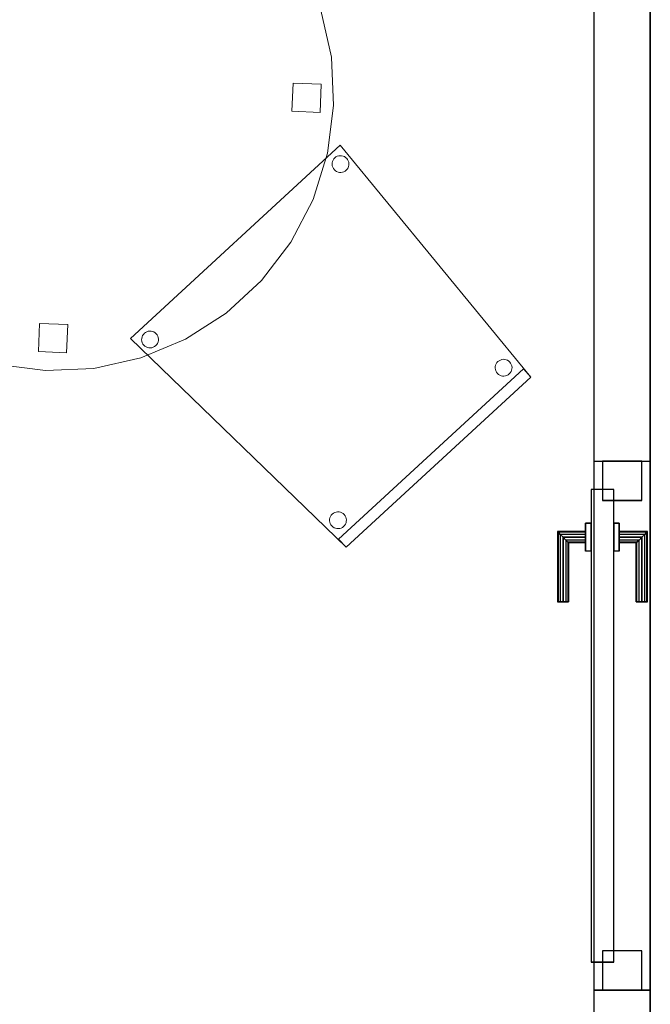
# Model space of a CAD drawing. Header units: metres. Extents: x 397.7 to 427.5, y 12.7 to 28.4.
# Tile 14 of 72: x 403.3 to 404.4, y 19.9 to 21.6. Entities that reach past the tile are written whole.
import ezdxf

# ---------------------------------------------------------------- set-up
doc = ezdxf.new("R2010")
doc.units = ezdxf.units.M
doc.layers.add('01_CARPINTERIA', color=5, linetype='Continuous', lineweight=25, true_color=0x0000ff)
for name, color, linetype, lineweight in [('02_MOBILIARIO', 7, 'Continuous', 18), ('A-DETL-____-MBND', 7, 'Continuous', 18), ('A-GENM-____-OTLN', 7, 'Continuous', 18), ('A-WALL-____-MCUT', 7, 'Continuous', 25), ('A-WALL-____-OTLN', 7, 'Continuous', 25)]:
    doc.layers.add(name, color=color, linetype=linetype, lineweight=lineweight)

# ---------------------------------------------------------------- blocks, each defined once
blk = doc.blocks.new('Family - Cadira confident_P3-156165-06_CLI_AIGUA_P3')
at = {"layer": 'A-DETL-____-MBND', "color": 253, "true_color": 0xaaaaaa}
for p, q in [((0, 0.3713), (0.3725, 0.7146)), ((0.3725, 0.7146), (0, 0.3713)), ((0.3725, 0.7146), (0.7113, 0.3026)), ((0.7113, 0.3026), (0.3725, 0.7146)), ((0.3582, 0.6803), (0.3583, 0.6829)), ((0.3583, 0.6829), (0.3582, 0.6803)), ((0.3583, 0.6829), (0.3588, 0.6855)), ((0.3588, 0.6855), (0.3583, 0.6829)), ((0.3588, 0.6855), (0.3598, 0.6879)), ((0.3598, 0.6879), (0.3588, 0.6855)), ((0.3598, 0.6879), (0.3612, 0.6901)), ((0.3612, 0.6901), (0.3598, 0.6879)), ((0.3612, 0.6901), (0.363, 0.692)), ((0.363, 0.692), (0.3612, 0.6901)), ((0.363, 0.692), (0.365, 0.6936)), ((0.365, 0.6936), (0.363, 0.692)), ((0.365, 0.6936), (0.3673, 0.6948)), ((0.3673, 0.6948), (0.365, 0.6936)), ((0.3673, 0.6948), (0.3698, 0.6956)), ((0.3698, 0.6956), (0.3673, 0.6948)), ((0.3698, 0.6956), (0.3724, 0.6959)), ((0.3724, 0.6959), (0.3698, 0.6956)), ((0.3724, 0.6959), (0.375, 0.6958)), ((0.375, 0.6958), (0.3724, 0.6959)), ((0.375, 0.6958), (0.3776, 0.6953)), ((0.3776, 0.6953), (0.375, 0.6958)), ((0.3776, 0.6953), (0.38, 0.6943)), ((0.38, 0.6943), (0.3776, 0.6953)), ((0.38, 0.6943), (0.3822, 0.6929)), ((0.3822, 0.6929), (0.38, 0.6943)), ((0.3822, 0.6929), (0.3841, 0.6911)), ((0.3841, 0.6911), (0.3822, 0.6929)), ((0.3841, 0.6911), (0.3857, 0.6891)), ((0.3857, 0.6891), (0.3841, 0.6911)), ((0.3857, 0.6891), (0.3869, 0.6868)), ((0.3869, 0.6868), (0.3857, 0.6891)), ((0.3869, 0.6868), (0.3877, 0.6843)), ((0.3877, 0.6843), (0.3869, 0.6868)), ((0.3877, 0.6843), (0.388, 0.6817)), ((0.388, 0.6817), (0.3877, 0.6843)), ((0.3585, 0.6778), (0.3582, 0.6803)), ((0.3582, 0.6803), (0.3585, 0.6778)), ((0.3593, 0.6753), (0.3585, 0.6778)), ((0.3585, 0.6778), (0.3593, 0.6753)), ((0.3605, 0.673), (0.3593, 0.6753)), ((0.3593, 0.6753), (0.3605, 0.673)), ((0.3621, 0.6709), (0.3605, 0.673)), ((0.3605, 0.673), (0.3621, 0.6709)), ((0.364, 0.6691), (0.3621, 0.6709)), ((0.3621, 0.6709), (0.364, 0.6691)), ((0.3662, 0.6678), (0.364, 0.6691)), ((0.364, 0.6691), (0.3662, 0.6678)), ((0.3686, 0.6668), (0.3662, 0.6678)), ((0.3662, 0.6678), (0.3686, 0.6668)), ((0.3712, 0.6662), (0.3686, 0.6668)), ((0.3686, 0.6668), (0.3712, 0.6662)), ((0.3738, 0.6661), (0.3712, 0.6662)), ((0.3712, 0.6662), (0.3738, 0.6661)), ((0.3764, 0.6664), (0.3738, 0.6661)), ((0.3738, 0.6661), (0.3764, 0.6664)), ((0.3788, 0.6672), (0.3764, 0.6664)), ((0.3764, 0.6664), (0.3788, 0.6672)), ((0.3811, 0.6684), (0.3788, 0.6672)), ((0.3788, 0.6672), (0.3811, 0.6684)), ((0.3832, 0.67), (0.3811, 0.6684)), ((0.3811, 0.6684), (0.3832, 0.67)), ((0.385, 0.672), (0.3832, 0.67)), ((0.3832, 0.67), (0.385, 0.672)), ((0.3864, 0.6742), (0.385, 0.672)), ((0.385, 0.672), (0.3864, 0.6742)), ((0.3873, 0.6766), (0.3864, 0.6742)), ((0.3864, 0.6742), (0.3873, 0.6766)), ((0.3879, 0.6791), (0.3873, 0.6766)), ((0.3873, 0.6766), (0.3879, 0.6791)), ((0.388, 0.6817), (0.3879, 0.6791)), ((0.3879, 0.6791), (0.388, 0.6817)), ((0.383, 0), (0, 0.3713)), ((0, 0.3713), (0.383, 0)), ((0.0199, 0.3686), (0.02, 0.3712)), ((0.02, 0.3712), (0.0199, 0.3686)), ((0.0202, 0.366), (0.0199, 0.3686)), ((0.0199, 0.3686), (0.0202, 0.366)), ((0.02, 0.3712), (0.0206, 0.3738)), ((0.0206, 0.3738), (0.02, 0.3712)), ((0.0206, 0.3738), (0.0216, 0.3762)), ((0.0216, 0.3762), (0.0206, 0.3738)), ((0.0216, 0.3762), (0.023, 0.3784)), ((0.023, 0.3784), (0.0216, 0.3762)), ((0.023, 0.3784), (0.0247, 0.3803)), ((0.0247, 0.3803), (0.023, 0.3784)), ((0.0247, 0.3803), (0.0268, 0.3819)), ((0.0268, 0.3819), (0.0247, 0.3803)), ((0.0268, 0.3819), (0.0291, 0.3831)), ((0.0291, 0.3831), (0.0268, 0.3819)), ((0.0291, 0.3831), (0.0316, 0.3839)), ((0.0316, 0.3839), (0.0291, 0.3831)), ((0.0316, 0.3839), (0.0341, 0.3842)), ((0.0341, 0.3842), (0.0316, 0.3839)), ((0.0341, 0.3842), (0.0367, 0.3841)), ((0.0367, 0.3841), (0.0341, 0.3842)), ((0.0367, 0.3841), (0.0393, 0.3836)), ((0.0393, 0.3836), (0.0367, 0.3841)), ((0.0393, 0.3836), (0.0417, 0.3826)), ((0.0417, 0.3826), (0.0393, 0.3836)), ((0.0417, 0.3826), (0.0439, 0.3812)), ((0.0439, 0.3812), (0.0417, 0.3826)), ((0.0439, 0.3812), (0.0458, 0.3794)), ((0.0458, 0.3794), (0.0439, 0.3812)), ((0.0458, 0.3794), (0.0474, 0.3773)), ((0.0474, 0.3773), (0.0458, 0.3794)), ((0.0474, 0.3773), (0.0486, 0.375)), ((0.0486, 0.375), (0.0474, 0.3773)), ((0.0486, 0.375), (0.0494, 0.3726)), ((0.0494, 0.3726), (0.0486, 0.375)), ((0.0494, 0.3726), (0.0497, 0.37)), ((0.0497, 0.37), (0.0494, 0.3726)), ((0.0497, 0.37), (0.0496, 0.3674)), ((0.0496, 0.3674), (0.0497, 0.37)), ((0.021, 0.3635), (0.0202, 0.366)), ((0.0202, 0.366), (0.021, 0.3635)), ((0.0222, 0.3612), (0.021, 0.3635)), ((0.021, 0.3635), (0.0222, 0.3612)), ((0.0238, 0.3592), (0.0222, 0.3612)), ((0.0222, 0.3612), (0.0238, 0.3592)), ((0.0258, 0.3574), (0.0238, 0.3592)), ((0.0238, 0.3592), (0.0258, 0.3574)), ((0.028, 0.356), (0.0258, 0.3574)), ((0.0258, 0.3574), (0.028, 0.356)), ((0.0304, 0.355), (0.028, 0.356)), ((0.028, 0.356), (0.0304, 0.355)), ((0.0329, 0.3545), (0.0304, 0.355)), ((0.0304, 0.355), (0.0329, 0.3545)), ((0.0355, 0.3544), (0.0329, 0.3545)), ((0.0329, 0.3545), (0.0355, 0.3544)), ((0.0381, 0.3547), (0.0355, 0.3544)), ((0.0355, 0.3544), (0.0381, 0.3547)), ((0.0406, 0.3555), (0.0381, 0.3547)), ((0.0381, 0.3547), (0.0406, 0.3555)), ((0.0429, 0.3567), (0.0406, 0.3555)), ((0.0406, 0.3555), (0.0429, 0.3567)), ((0.0449, 0.3583), (0.0429, 0.3567)), ((0.0429, 0.3567), (0.0449, 0.3583)), ((0.0467, 0.3602), (0.0449, 0.3583)), ((0.0449, 0.3583), (0.0467, 0.3602)), ((0.0481, 0.3624), (0.0467, 0.3602)), ((0.0467, 0.3602), (0.0481, 0.3624)), ((0.0491, 0.3648), (0.0481, 0.3624)), ((0.0481, 0.3624), (0.0491, 0.3648)), ((0.0496, 0.3674), (0.0491, 0.3648)), ((0.0491, 0.3648), (0.0496, 0.3674)), ((0.6546, 0.3316), (0.6569, 0.3328)), ((0.6569, 0.3328), (0.6546, 0.3316)), ((0.6569, 0.3328), (0.6594, 0.3336)), ((0.6594, 0.3336), (0.6569, 0.3328)), ((0.6594, 0.3336), (0.662, 0.334)), ((0.662, 0.334), (0.6594, 0.3336)), ((0.662, 0.334), (0.6646, 0.3339)), ((0.6646, 0.3339), (0.662, 0.334)), ((0.6646, 0.3339), (0.6671, 0.3333)), ((0.6671, 0.3333), (0.6646, 0.3339)), ((0.6671, 0.3333), (0.6695, 0.3323)), ((0.6695, 0.3323), (0.6671, 0.3333)), ((0.3694, 0.0147), (0.6978, 0.3173)), ((0.6978, 0.3173), (0.3694, 0.0147)), ((0.6477, 0.3184), (0.6478, 0.321)), ((0.6478, 0.321), (0.6477, 0.3184)), ((0.6481, 0.3158), (0.6477, 0.3184)), ((0.6477, 0.3184), (0.6481, 0.3158)), ((0.6478, 0.321), (0.6484, 0.3235)), ((0.6484, 0.3235), (0.6478, 0.321)), ((0.6489, 0.3133), (0.6481, 0.3158)), ((0.6481, 0.3158), (0.6489, 0.3133)), ((0.6484, 0.3235), (0.6494, 0.3259)), ((0.6494, 0.3259), (0.6484, 0.3235)), ((0.6494, 0.3259), (0.6508, 0.3281)), ((0.6508, 0.3281), (0.6494, 0.3259)), ((0.6508, 0.3281), (0.6525, 0.33)), ((0.6525, 0.33), (0.6508, 0.3281)), ((0.6525, 0.33), (0.6546, 0.3316)), ((0.6546, 0.3316), (0.6525, 0.33)), ((0.6695, 0.3323), (0.6717, 0.3309)), ((0.6717, 0.3309), (0.6695, 0.3323)), ((0.6717, 0.3309), (0.6736, 0.3292)), ((0.6736, 0.3292), (0.6717, 0.3309)), ((0.6736, 0.3292), (0.6752, 0.3271)), ((0.6752, 0.3271), (0.6736, 0.3292)), ((0.6752, 0.3271), (0.6764, 0.3248)), ((0.6764, 0.3248), (0.6752, 0.3271)), ((0.6764, 0.3248), (0.6772, 0.3223)), ((0.6772, 0.3223), (0.6764, 0.3248)), ((0.6775, 0.3171), (0.6769, 0.3146)), ((0.6769, 0.3146), (0.6775, 0.3171)), ((0.6772, 0.3223), (0.6776, 0.3197)), ((0.6776, 0.3197), (0.6772, 0.3223)), ((0.6776, 0.3197), (0.6775, 0.3171)), ((0.6775, 0.3171), (0.6776, 0.3197)), ((0.6978, 0.3173), (0.7113, 0.3026)), ((0.7113, 0.3026), (0.6978, 0.3173)), ((0.7113, 0.3026), (0.383, 0)), ((0.383, 0), (0.7113, 0.3026)), ((0.7113, 0.3026), (0.383, 0)), ((0.383, 0), (0.7113, 0.3026)), ((0.6501, 0.311), (0.6489, 0.3133)), ((0.6489, 0.3133), (0.6501, 0.311)), ((0.6517, 0.3089), (0.6501, 0.311)), ((0.6501, 0.311), (0.6517, 0.3089)), ((0.6536, 0.3072), (0.6517, 0.3089)), ((0.6517, 0.3089), (0.6536, 0.3072)), ((0.6558, 0.3058), (0.6536, 0.3072)), ((0.6536, 0.3072), (0.6558, 0.3058)), ((0.6582, 0.3048), (0.6558, 0.3058)), ((0.6558, 0.3058), (0.6582, 0.3048)), ((0.6607, 0.3042), (0.6582, 0.3048)), ((0.6582, 0.3048), (0.6607, 0.3042)), ((0.6633, 0.3041), (0.6607, 0.3042)), ((0.6607, 0.3042), (0.6633, 0.3041)), ((0.6659, 0.3045), (0.6633, 0.3041)), ((0.6633, 0.3041), (0.6659, 0.3045)), ((0.6684, 0.3053), (0.6659, 0.3045)), ((0.6659, 0.3045), (0.6684, 0.3053)), ((0.6707, 0.3065), (0.6684, 0.3053)), ((0.6684, 0.3053), (0.6707, 0.3065)), ((0.6728, 0.3081), (0.6707, 0.3065)), ((0.6707, 0.3065), (0.6728, 0.3081)), ((0.6745, 0.31), (0.6728, 0.3081)), ((0.6728, 0.3081), (0.6745, 0.31)), ((0.6759, 0.3122), (0.6745, 0.31)), ((0.6745, 0.31), (0.6759, 0.3122)), ((0.6769, 0.3146), (0.6759, 0.3122)), ((0.6759, 0.3122), (0.6769, 0.3146)), ((0.3542, 0.0524), (0.3552, 0.0549)), ((0.3552, 0.0549), (0.3542, 0.0524)), ((0.3552, 0.0549), (0.3566, 0.0571)), ((0.3566, 0.0571), (0.3552, 0.0549)), ((0.3566, 0.0571), (0.3584, 0.059)), ((0.3584, 0.059), (0.3566, 0.0571)), ((0.3584, 0.059), (0.3605, 0.0606)), ((0.3605, 0.0606), (0.3584, 0.059)), ((0.3605, 0.0606), (0.3628, 0.0618)), ((0.3628, 0.0618), (0.3605, 0.0606)), ((0.3628, 0.0618), (0.3652, 0.0626)), ((0.3652, 0.0626), (0.3628, 0.0618)), ((0.3652, 0.0626), (0.3678, 0.0629)), ((0.3678, 0.0629), (0.3652, 0.0626)), ((0.3678, 0.0629), (0.3704, 0.0628)), ((0.3704, 0.0628), (0.3678, 0.0629)), ((0.3704, 0.0628), (0.373, 0.0622)), ((0.373, 0.0622), (0.3704, 0.0628)), ((0.373, 0.0622), (0.3754, 0.0612)), ((0.3754, 0.0612), (0.373, 0.0622)), ((0.3754, 0.0612), (0.3776, 0.0599)), ((0.3776, 0.0599), (0.3754, 0.0612)), ((0.3776, 0.0599), (0.3795, 0.0581)), ((0.3795, 0.0581), (0.3776, 0.0599)), ((0.3795, 0.0581), (0.3811, 0.056)), ((0.3811, 0.056), (0.3795, 0.0581)), ((0.3811, 0.056), (0.3823, 0.0537)), ((0.3823, 0.0537), (0.3811, 0.056)), ((0.3823, 0.0537), (0.3831, 0.0512)), ((0.3831, 0.0512), (0.3823, 0.0537)), ((0.3536, 0.0473), (0.3537, 0.0499)), ((0.3537, 0.0499), (0.3536, 0.0473)), ((0.3539, 0.0447), (0.3536, 0.0473)), ((0.3536, 0.0473), (0.3539, 0.0447)), ((0.3537, 0.0499), (0.3542, 0.0524)), ((0.3542, 0.0524), (0.3537, 0.0499)), ((0.3547, 0.0422), (0.3539, 0.0447)), ((0.3539, 0.0447), (0.3547, 0.0422)), ((0.3559, 0.0399), (0.3547, 0.0422)), ((0.3547, 0.0422), (0.3559, 0.0399)), ((0.3575, 0.0379), (0.3559, 0.0399)), ((0.3559, 0.0399), (0.3575, 0.0379)), ((0.3594, 0.0361), (0.3575, 0.0379)), ((0.3575, 0.0379), (0.3594, 0.0361)), ((0.3616, 0.0347), (0.3594, 0.0361)), ((0.3594, 0.0361), (0.3616, 0.0347)), ((0.3766, 0.0354), (0.3743, 0.0342)), ((0.3743, 0.0342), (0.3766, 0.0354)), ((0.3786, 0.037), (0.3766, 0.0354)), ((0.3766, 0.0354), (0.3786, 0.037)), ((0.3804, 0.0389), (0.3786, 0.037)), ((0.3786, 0.037), (0.3804, 0.0389)), ((0.3818, 0.0411), (0.3804, 0.0389)), ((0.3804, 0.0389), (0.3818, 0.0411)), ((0.3828, 0.0435), (0.3818, 0.0411)), ((0.3818, 0.0411), (0.3828, 0.0435)), ((0.3833, 0.0461), (0.3828, 0.0435)), ((0.3828, 0.0435), (0.3833, 0.0461)), ((0.3831, 0.0512), (0.3834, 0.0487)), ((0.3834, 0.0487), (0.3831, 0.0512)), ((0.3834, 0.0487), (0.3833, 0.0461)), ((0.3833, 0.0461), (0.3834, 0.0487)), ((0.364, 0.0337), (0.3616, 0.0347)), ((0.3616, 0.0347), (0.364, 0.0337)), ((0.3666, 0.0332), (0.364, 0.0337)), ((0.364, 0.0337), (0.3666, 0.0332)), ((0.3692, 0.0331), (0.3666, 0.0332)), ((0.3666, 0.0332), (0.3692, 0.0331)), ((0.3718, 0.0334), (0.3692, 0.0331)), ((0.3692, 0.0331), (0.3718, 0.0334)), ((0.3743, 0.0342), (0.3718, 0.0334)), ((0.3718, 0.0334), (0.3743, 0.0342)), ((0.383, 0), (0.3694, 0.0147)), ((0.3694, 0.0147), (0.383, 0))]:
    blk.add_line(p, q, dxfattribs=at)
blk = doc.blocks.new('Family - Mampara P3-156372-06_CLI_AIGUA_P3')
at = {"layer": 'A-WALL-____-MCUT', "color": 253, "true_color": 0xaaaaaa}
for p, q in [((2.5885, 0.1), (0.8932, 0.1)), ((2.5885, 0), (2.5885, 0.1)), ((3.7285, 0.1), (3.5285, 0.1)), ((3.5285, 0.1), (3.5285, 0)), ((0.8932, 0), (2.5885, 0)), ((3.5285, 0), (3.7285, 0))]:
    blk.add_line(p, q, dxfattribs=at)
at = {"layer": 'A-WALL-____-OTLN', "color": 253, "true_color": 0xaaaaaa}
for p, q in [((0.8932, 0.1), (6.1554, 0.1)), ((2.5885, 0), (2.5885, 0.1)), ((3.5285, 0.1), (2.5885, 0.1)), ((3.5285, 0), (3.5285, 0.1)), ((0.8932, 0), (6.1554, 0)), ((2.5885, 0), (3.5285, 0))]:
    blk.add_line(p, q, dxfattribs=at)
at = {"layer": 'A-WALL-____-OTLN', "color": 253, "lineweight": 18, "true_color": 0xaaaaaa}
blk.add_line((0, 0), (6.1554, 0), dxfattribs=at)
blk = doc.blocks.new('Family - Vano porta P3-156374-06_CLI_AIGUA_P3')
at = {"layer": 'A-GENM-____-OTLN', "color": 253, "true_color": 0xaaaaaa}
for p, q in [((404.417, 20.8332), (404.317, 20.8332)), ((404.317, 20.8332), (404.317, 19.8932)), ((404.417, 20.8332), (404.317, 20.8332)), ((404.317, 19.8932), (404.317, 20.8332)), ((404.417, 19.8932), (404.417, 20.8332)), ((404.417, 20.8332), (404.417, 19.8932)), ((404.317, 19.8932), (404.417, 19.8932)), ((404.417, 19.8932), (404.317, 19.8932))]:
    blk.add_line(p, q, dxfattribs=at)
blk = doc.blocks.new('Family - LONDR55-XX_ZZ-ARQ-CAA-M3D-Londres55-156763-06_CLI_AIGUA_P3')
at = {"layer": '01_CARPINTERIA', "color": 161, "true_color": 0xaaaaff}
for p, q in [((0.69, 0.1487), (0.69, 0.15)), ((0.69, 0.15), (0.69, 0.1487)), ((0.815, 0.15), (0.69, 0.15)), ((0.69, 0.145), (0.69, 0.1487)), ((0.69, 0.1487), (0.69, 0.145)), ((0.8137, 0.1487), (0.69, 0.1487)), ((0.8137, 0.1487), (0.69, 0.1487)), ((0.69, 0.14), (0.69, 0.145)), ((0.69, 0.145), (0.69, 0.14)), ((0.81, 0.145), (0.69, 0.145)), ((0.81, 0.145), (0.69, 0.145)), ((0.69, 0.135), (0.69, 0.14)), ((0.69, 0.14), (0.69, 0.135)), ((0.69, 0.14), (0.805, 0.14)), ((0.805, 0.14), (0.69, 0.14)), ((0.8, 0.135), (0.805, 0.14)), ((0.805, 0.14), (0.8, 0.135)), ((0.81, 0.145), (0.805, 0.14)), ((0.805, 0.14), (0.81, 0.145)), ((0.805, 0.14), (0.805, 0.1)), ((0.805, 0.1), (0.805, 0.14)), ((0.8137, 0.1487), (0.81, 0.145)), ((0.81, 0.145), (0.8137, 0.1487)), ((0.81, 0.1), (0.81, 0.145)), ((0.81, 0.1), (0.81, 0.145)), ((0.815, 0.15), (0.8137, 0.1487)), ((0.8137, 0.1487), (0.815, 0.15)), ((0.8137, 0.1), (0.8137, 0.1487)), ((0.8137, 0.1), (0.8137, 0.1487)), ((0.815, 0.1), (0.815, 0.15)), ((0.69, 0.135), (0.69, 0.1313)), ((0.69, 0.1313), (0.69, 0.135)), ((0.8, 0.135), (0.69, 0.135)), ((0.8, 0.135), (0.69, 0.135)), ((0.69, 0.1313), (0.69, 0.13)), ((0.69, 0.13), (0.69, 0.1313)), ((0.7963, 0.1313), (0.69, 0.1313)), ((0.7963, 0.1313), (0.69, 0.1313)), ((0.795, 0.13), (0.69, 0.13)), ((0.795, 0.13), (0.7963, 0.1313)), ((0.7963, 0.1313), (0.795, 0.13)), ((0.795, 0.1), (0.795, 0.13)), ((0.7963, 0.1313), (0.8, 0.135)), ((0.8, 0.135), (0.7963, 0.1313)), ((0.7963, 0.1), (0.7963, 0.1313)), ((0.7963, 0.1), (0.7963, 0.1313)), ((0.8, 0.1), (0.8, 0.135)), ((0.8, 0.1), (0.8, 0.135)), ((0.89, 0.09), (0.05, 0.09)), ((0.05, 0.09), (0.05, 0.05)), ((0.89, 0.09), (0.05, 0.09)), ((0.05, 0.05), (0.05, 0.09)), ((0.83, 0.1), (0.78, 0.1)), ((0.78, 0.1), (0.83, 0.1)), ((0.78, 0.09), (0.78, 0.1)), ((0.78, 0.09), (0.78, 0.1)), ((0.83, 0.09), (0.78, 0.09)), ((0.78, 0.09), (0.83, 0.09)), ((0.7963, 0.1), (0.795, 0.1)), ((0.795, 0.1), (0.7963, 0.1)), ((0.8, 0.1), (0.7963, 0.1)), ((0.7963, 0.1), (0.8, 0.1)), ((0.805, 0.1), (0.8, 0.1)), ((0.8, 0.1), (0.805, 0.1)), ((0.81, 0.1), (0.805, 0.1)), ((0.805, 0.1), (0.81, 0.1)), ((0.81, 0.1), (0.8137, 0.1)), ((0.8137, 0.1), (0.81, 0.1)), ((0.8137, 0.1), (0.815, 0.1)), ((0.815, 0.1), (0.8137, 0.1)), ((0.83, 0.09), (0.83, 0.1)), ((0.83, 0.1), (0.83, 0.09)), ((0.89, 0.05), (0.89, 0.09)), ((0.89, 0.05), (0.89, 0.09)), ((0.07, 0.07), (0, 0.07)), ((0, 0.07), (0, 0)), ((0.07, 0.07), (0, 0.07)), ((0, 0), (0, 0.07)), ((0.07, 0), (0.07, 0.07)), ((0.07, 0), (0.07, 0.07)), ((0.94, 0.07), (0.87, 0.07)), ((0.87, 0.07), (0.87, 0)), ((0.94, 0.07), (0.87, 0.07)), ((0.87, 0), (0.87, 0.07)), ((0.94, 0), (0.94, 0.07)), ((0.94, 0), (0.94, 0.07)), ((0.05, 0.05), (0.89, 0.05)), ((0.05, 0.05), (0.89, 0.05)), ((0.78, 0.05), (0.83, 0.05)), ((0.83, 0.05), (0.78, 0.05)), ((0.78, 0.04), (0.78, 0.05)), ((0.78, 0.04), (0.78, 0.05)), ((0.78, 0.04), (0.83, 0.04)), ((0.83, 0.04), (0.78, 0.04)), ((0.7963, 0.04), (0.795, 0.04)), ((0.795, 0.04), (0.7963, 0.04)), ((0.795, 0.01), (0.795, 0.04)), ((0.8, 0.04), (0.7963, 0.04)), ((0.7963, 0.04), (0.8, 0.04)), ((0.7963, 0.0087), (0.7963, 0.04)), ((0.7963, 0.0087), (0.7963, 0.04)), ((0.8, 0.04), (0.805, 0.04)), ((0.805, 0.04), (0.8, 0.04)), ((0.8, 0.005), (0.8, 0.04)), ((0.8, 0.005), (0.8, 0.04)), ((0.805, 0.04), (0.81, 0.04)), ((0.81, 0.04), (0.805, 0.04)), ((0.805, 0.04), (0.805, 0)), ((0.805, 0), (0.805, 0.04)), ((0.81, 0.04), (0.8137, 0.04)), ((0.8137, 0.04), (0.81, 0.04)), ((0.81, -0.005), (0.81, 0.04)), ((0.81, -0.005), (0.81, 0.04)), ((0.8137, 0.04), (0.815, 0.04)), ((0.815, 0.04), (0.8137, 0.04)), ((0.8137, -0.0087), (0.8137, 0.04)), ((0.8137, -0.0087), (0.8137, 0.04)), ((0.815, -0.01), (0.815, 0.04)), ((0.83, 0.04), (0.83, 0.05)), ((0.83, 0.05), (0.83, 0.04)), ((0, 0), (0.07, 0)), ((0, 0), (0.07, 0)), ((0.69, 0.0087), (0.69, 0.01)), ((0.69, 0.01), (0.69, 0.0087)), ((0.69, 0.01), (0.795, 0.01)), ((0.69, 0.005), (0.69, 0.0087)), ((0.69, 0.0087), (0.69, 0.005)), ((0.69, 0.0087), (0.7963, 0.0087)), ((0.69, 0.0087), (0.7963, 0.0087)), ((0.69, 0), (0.69, 0.005)), ((0.69, 0.005), (0.69, 0)), ((0.69, 0.005), (0.8, 0.005)), ((0.69, 0.005), (0.8, 0.005)), ((0.69, -0.005), (0.69, 0)), ((0.69, 0), (0.69, -0.005)), ((0.805, 0), (0.69, 0)), ((0.69, 0), (0.805, 0)), ((0.7963, 0.0087), (0.795, 0.01)), ((0.795, 0.01), (0.7963, 0.0087)), ((0.8, 0.005), (0.7963, 0.0087)), ((0.7963, 0.0087), (0.8, 0.005)), ((0.805, 0), (0.8, 0.005)), ((0.8, 0.005), (0.805, 0)), ((0.81, -0.005), (0.805, 0)), ((0.87, 0), (0.94, 0)), ((0.87, 0), (0.94, 0)), ((0.69, -0.005), (0.69, -0.0087)), ((0.69, -0.0087), (0.69, -0.005)), ((0.69, -0.005), (0.81, -0.005)), ((0.69, -0.005), (0.81, -0.005)), ((0.69, -0.0087), (0.69, -0.01)), ((0.69, -0.01), (0.69, -0.0087)), ((0.69, -0.0087), (0.8137, -0.0087)), ((0.69, -0.0087), (0.8137, -0.0087)), ((0.69, -0.01), (0.815, -0.01)), ((0.805, 0), (0.81, -0.005)), ((0.81, -0.005), (0.8137, -0.0087)), ((0.8137, -0.0087), (0.81, -0.005)), ((0.8137, -0.0087), (0.815, -0.01)), ((0.815, -0.01), (0.8137, -0.0087))]:
    blk.add_line(p, q, dxfattribs=at)
blk = doc.blocks.new('Family - Porta P3-156764-06_CLI_AIGUA_P3')
blk.add_blockref('Family - LONDR55-XX_ZZ-ARQ-CAA-M3D-Londres55-156763-06_CLI_AIGUA_P3', (0, 0))
blk = doc.blocks.new('Family - Taula D100_P3-156821-06_CLI_AIGUA_P3')
at = {"layer": 'A-DETL-____-MBND', "color": 253, "true_color": 0xaaaaaa}
for p, q in [((0.4262, 0.979), (0.5118, 0.9829)), ((0.5118, 0.9829), (0.4262, 0.979)), ((0.5118, 0.9829), (0.5968, 0.9719)), ((0.5968, 0.9719), (0.5118, 0.9829)), ((0.3425, 0.9602), (0.4262, 0.979)), ((0.4262, 0.979), (0.3425, 0.9602)), ((0.5968, 0.9719), (0.6787, 0.9463)), ((0.6787, 0.9463), (0.5968, 0.9719)), ((0.2634, 0.9273), (0.3425, 0.9602)), ((0.3425, 0.9602), (0.2634, 0.9273)), ((0.4869, 0.9057), (0.489, 0.9557)), ((0.489, 0.9557), (0.4869, 0.9057)), ((0.489, 0.9557), (0.5389, 0.9536)), ((0.5389, 0.9536), (0.489, 0.9557)), ((0.5389, 0.9536), (0.5369, 0.9037)), ((0.5369, 0.9037), (0.5389, 0.9536)), ((0.6787, 0.9463), (0.7548, 0.9069)), ((0.7548, 0.9069), (0.6787, 0.9463)), ((0.1912, 0.881), (0.2634, 0.9273)), ((0.2634, 0.9273), (0.1912, 0.881)), ((0.5369, 0.9037), (0.4869, 0.9057)), ((0.4869, 0.9057), (0.5369, 0.9037)), ((0.7548, 0.9069), (0.823, 0.8549)), ((0.823, 0.8549), (0.7548, 0.9069)), ((0.1281, 0.823), (0.1912, 0.881)), ((0.1912, 0.881), (0.1281, 0.823)), ((0.823, 0.8549), (0.881, 0.7918)), ((0.881, 0.7918), (0.823, 0.8549)), ((0.076, 0.7548), (0.1281, 0.823)), ((0.1281, 0.823), (0.076, 0.7548)), ((0.881, 0.7918), (0.9273, 0.7196)), ((0.9273, 0.7196), (0.881, 0.7918)), ((0.0366, 0.6787), (0.076, 0.7548)), ((0.076, 0.7548), (0.0366, 0.6787)), ((0.9273, 0.7196), (0.9602, 0.6404)), ((0.9602, 0.6404), (0.9273, 0.7196)), ((0.011, 0.5968), (0.0366, 0.6787)), ((0.0366, 0.6787), (0.011, 0.5968)), ((0.9602, 0.6404), (0.979, 0.5568)), ((0.979, 0.5568), (0.9602, 0.6404)), ((0, 0.5118), (0.011, 0.5968)), ((0.011, 0.5968), (0, 0.5118)), ((0.979, 0.5568), (0.9829, 0.4711)), ((0.9829, 0.4711), (0.979, 0.5568)), ((0.0269, 0.4781), (0.0289, 0.5281)), ((0.0289, 0.5281), (0.0269, 0.4781)), ((0.0289, 0.5281), (0.0789, 0.526)), ((0.0789, 0.526), (0.0289, 0.5281)), ((0.0789, 0.526), (0.0768, 0.476)), ((0.0768, 0.476), (0.0789, 0.526)), ((0.0039, 0.4262), (0, 0.5118)), ((0, 0.5118), (0.0039, 0.4262)), ((0.9089, 0.4608), (0.9109, 0.5108)), ((0.9109, 0.5108), (0.9089, 0.4608)), ((0.9109, 0.5108), (0.9609, 0.5087)), ((0.9609, 0.5087), (0.9109, 0.5108)), ((0.9609, 0.5087), (0.9588, 0.4587)), ((0.9588, 0.4587), (0.9609, 0.5087)), ((0.0768, 0.476), (0.0269, 0.4781)), ((0.0269, 0.4781), (0.0768, 0.476)), ((0.9588, 0.4587), (0.9089, 0.4608)), ((0.9089, 0.4608), (0.9588, 0.4587)), ((0.9829, 0.4711), (0.9719, 0.3861)), ((0.9719, 0.3861), (0.9829, 0.4711)), ((0.0227, 0.3425), (0.0039, 0.4262)), ((0.0039, 0.4262), (0.0227, 0.3425)), ((0.9719, 0.3861), (0.9463, 0.3042)), ((0.9463, 0.3042), (0.9719, 0.3861)), ((0.0557, 0.2634), (0.0227, 0.3425)), ((0.0227, 0.3425), (0.0557, 0.2634)), ((0.9463, 0.3042), (0.9069, 0.2281)), ((0.9069, 0.2281), (0.9463, 0.3042)), ((0.1019, 0.1912), (0.0557, 0.2634)), ((0.0557, 0.2634), (0.1019, 0.1912)), ((0.9069, 0.2281), (0.8549, 0.16)), ((0.8549, 0.16), (0.9069, 0.2281)), ((0.16, 0.1281), (0.1019, 0.1912)), ((0.1019, 0.1912), (0.16, 0.1281)), ((0.8549, 0.16), (0.7918, 0.1019)), ((0.7918, 0.1019), (0.8549, 0.16)), ((0.2281, 0.076), (0.16, 0.1281)), ((0.16, 0.1281), (0.2281, 0.076)), ((0.7918, 0.1019), (0.7196, 0.0557)), ((0.7196, 0.0557), (0.7918, 0.1019)), ((0.3042, 0.0366), (0.2281, 0.076)), ((0.2281, 0.076), (0.3042, 0.0366)), ((0.4586, 0.0338), (0.4607, 0.0837)), ((0.4607, 0.0837), (0.4586, 0.0338)), ((0.4607, 0.0837), (0.5107, 0.0817)), ((0.5107, 0.0817), (0.4607, 0.0837)), ((0.5107, 0.0817), (0.5086, 0.0317)), ((0.5086, 0.0317), (0.5107, 0.0817)), ((0.7196, 0.0557), (0.6404, 0.0227)), ((0.6404, 0.0227), (0.7196, 0.0557)), ((0.3861, 0.011), (0.3042, 0.0366)), ((0.3042, 0.0366), (0.3861, 0.011)), ((0.5086, 0.0317), (0.4586, 0.0338)), ((0.4586, 0.0338), (0.5086, 0.0317)), ((0.6404, 0.0227), (0.5568, 0.0039)), ((0.5568, 0.0039), (0.6404, 0.0227)), ((0.4711, 0), (0.3861, 0.011)), ((0.3861, 0.011), (0.4711, 0)), ((0.5568, 0.0039), (0.4711, 0)), ((0.4711, 0), (0.5568, 0.0039))]:
    blk.add_line(p, q, dxfattribs=at)
blk = doc.blocks.new('LONDR55-XX_ZZ-ARQ-CAA-M3D-Londres55_ifc-1-06_CLI_AIGUA_P3')
at = {"layer": '01_CARPINTERIA', "color": 253, "lineweight": 18, "true_color": 0xaaaaaa, "rotation": 90}
blk.add_blockref('Family - Porta P3-156764-06_CLI_AIGUA_P3', (404.402, 19.8932), dxfattribs=at)
at = {"layer": '02_MOBILIARIO', "color": 253, "lineweight": 18, "true_color": 0xaaaaaa}
for name, p in [('Family - Taula D100_P3-156821-06_CLI_AIGUA_P3', (402.8717, 20.9944)), ('Family - Cadira confident_P3-156165-06_CLI_AIGUA_P3', (403.4938, 20.6803))]:
    blk.add_blockref(name, p, dxfattribs=at)
at = {"layer": 'A-GENM-____-OTLN', "color": 253, "lineweight": 18, "true_color": 0xaaaaaa}
blk.add_blockref('Family - Vano porta P3-156374-06_CLI_AIGUA_P3', (0, 0), dxfattribs=at)
at = {"layer": 'A-WALL-____-OTLN', "color": 253, "lineweight": 18, "true_color": 0xaaaaaa, "rotation": 270}
blk.add_blockref('Family - Mampara P3-156372-06_CLI_AIGUA_P3', (404.317, 23.4217), dxfattribs=at)

msp = doc.modelspace()

# ---------------------------------------------------------------- block references
at = {"lineweight": 5}
msp.add_blockref('LONDR55-XX_ZZ-ARQ-CAA-M3D-Londres55_ifc-1-06_CLI_AIGUA_P3', (0, 0), dxfattribs=at)

doc.saveas('drawing.dxf')
